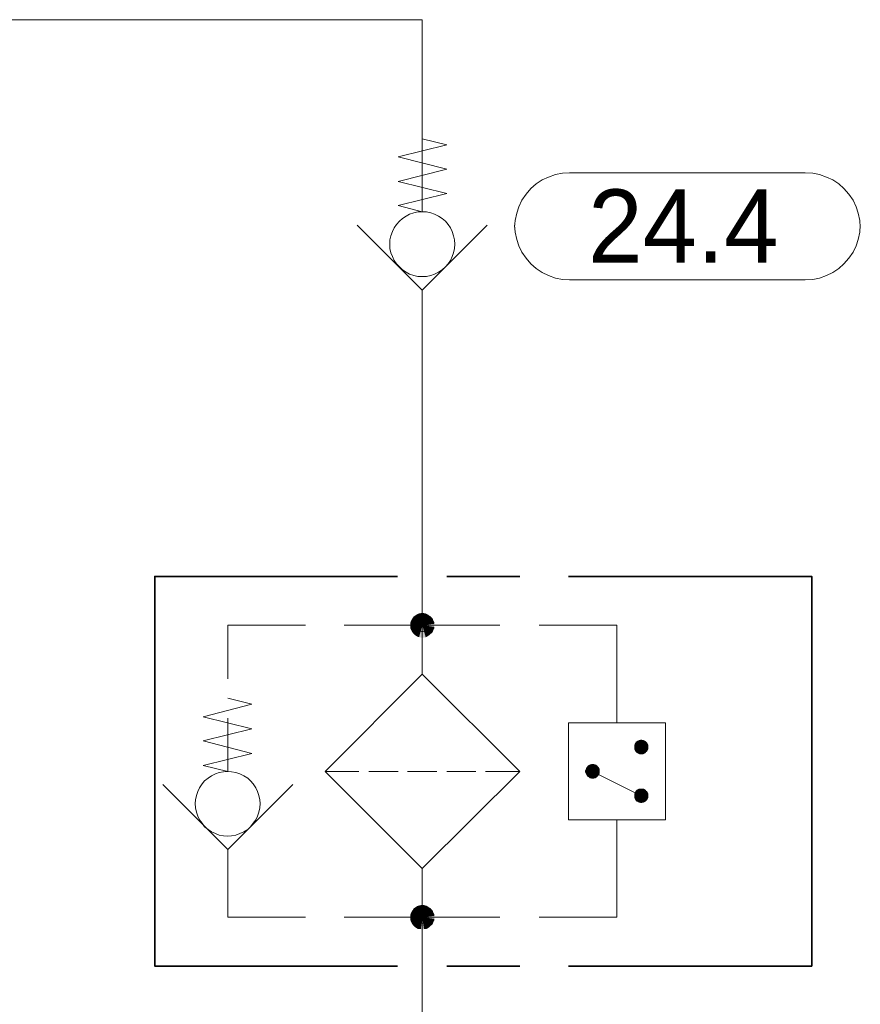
# Model space of a CAD drawing. Header units: millimetres. Extents: x 0 to 203, y 0 to 47.
# Tile 36 of 196: x 19.65 to 21.01, y 22.53 to 24.12. Entities that reach past the tile are written whole.
import ezdxf

# ---------------------------------------------------------------- set-up
doc = ezdxf.new("R2010")
doc.units = ezdxf.units.MM
for name, color, linetype in [('PDF_Geomertry', 7, 'Continuous'), ('PDF_Solid Fills', 7, 'Continuous'), ('PDF_Text', 7, 'Continuous')]:
    doc.layers.add(name, color=color, linetype=linetype)
doc.styles.add('PDF Arial', font='txt')

msp = doc.modelspace()

# ---------------------------------------------------------------- hatches: boundary and pattern name
at = {"layer": 'PDF_Solid Fills', "transparency": 33554559}
for points in [[(20.3015, 23.1374), (20.2863, 23.1493), (20.2876, 23.1513)], [(20.3015, 23.1374), (20.2876, 23.1513), (20.2896, 23.1526)], [(20.3015, 23.1374), (20.2896, 23.1526), (20.2918, 23.154)], [(20.3015, 23.1374), (20.2918, 23.154), (20.2937, 23.1554)], [(20.3015, 23.1374), (20.2937, 23.1554), (20.2965, 23.1563)], [(20.3015, 23.1374), (20.2965, 23.1563), (20.2993, 23.1568)], [(20.3015, 23.1374), (20.2993, 23.1568), (20.3015, 23.1568)], [(20.3015, 23.1374), (20.3043, 23.1568), (20.3071, 23.1563)], [(20.3015, 23.1374), (20.3015, 23.1568), (20.3043, 23.1568)], [(20.3015, 23.1374), (20.3071, 23.1563), (20.309, 23.1554)], [(20.3015, 23.1374), (20.309, 23.1554), (20.3113, 23.154)], [(20.3015, 23.1374), (20.3113, 23.154), (20.3132, 23.1526)], [(20.3015, 23.1374), (20.3132, 23.1526), (20.3154, 23.1513)], [(20.3015, 23.1374), (20.3154, 23.1513), (20.3174, 23.1493)], [(20.3015, 23.1374), (20.2821, 23.1396), (20.2826, 23.1424)], [(20.3015, 23.1374), (20.2821, 23.1374), (20.2821, 23.1396)], [(20.3015, 23.1374), (20.2821, 23.1346), (20.2821, 23.1374)], [(20.3015, 23.1374), (20.2826, 23.1318), (20.2821, 23.1346)], [(20.3015, 23.1374), (20.2826, 23.1424), (20.2835, 23.1443)], [(20.3015, 23.1374), (20.2835, 23.1299), (20.2826, 23.1318)], [(20.3015, 23.1374), (20.2835, 23.1443), (20.2849, 23.1471)], [(20.3015, 23.1374), (20.2849, 23.1271), (20.2835, 23.1299)], [(20.3015, 23.1374), (20.2849, 23.1471), (20.2863, 23.1493)], [(20.3015, 23.1374), (20.2863, 23.1249), (20.2849, 23.1271)], [(20.3015, 23.1374), (20.2876, 23.1235), (20.2863, 23.1249)], [(20.3015, 23.1374), (20.2896, 23.1215), (20.2876, 23.1235)], [(20.3015, 23.1374), (20.2918, 23.1201), (20.2896, 23.1215)], [(20.3015, 23.1374), (20.2937, 23.1188), (20.2918, 23.1201)], [(20.3015, 23.1374), (20.2965, 23.1179), (20.2937, 23.1188)], [(20.3015, 23.1374), (20.2993, 23.1174), (20.2965, 23.1179)], [(20.3015, 23.1374), (20.3015, 23.1174), (20.2993, 23.1174)], [(20.3015, 23.1374), (20.3174, 23.1493), (20.3188, 23.1471)], [(20.3015, 23.1374), (20.3188, 23.1471), (20.3196, 23.1443)], [(20.3015, 23.1374), (20.3196, 23.1443), (20.321, 23.1424)], [(20.3015, 23.1374), (20.321, 23.1424), (20.321, 23.1396)], [(20.3015, 23.1374), (20.321, 23.1396), (20.3215, 23.1374)], [(20.3015, 23.1374), (20.3043, 23.1174), (20.3015, 23.1174)], [(20.3015, 23.1374), (20.3071, 23.1179), (20.3043, 23.1174)], [(20.3015, 23.1374), (20.309, 23.1188), (20.3071, 23.1179)], [(20.3015, 23.1374), (20.3113, 23.1201), (20.309, 23.1188)], [(20.3015, 23.1374), (20.3132, 23.1215), (20.3113, 23.1201)], [(20.3015, 23.1374), (20.3154, 23.1235), (20.3132, 23.1215)], [(20.3015, 23.1374), (20.3174, 23.1249), (20.3154, 23.1235)], [(20.3015, 23.1374), (20.3188, 23.1271), (20.3174, 23.1249)], [(20.3015, 23.1374), (20.3196, 23.1299), (20.3188, 23.1271)], [(20.3015, 23.1374), (20.321, 23.1318), (20.3196, 23.1299)], [(20.3015, 23.1374), (20.321, 23.1346), (20.321, 23.1318)], [(20.3015, 23.1374), (20.3215, 23.1374), (20.321, 23.1346)], [(20.6549, 22.941), (20.6438, 22.9438), (20.6446, 22.9451)], [(20.6549, 22.941), (20.6438, 22.9424), (20.6438, 22.9438)], [(20.6549, 22.941), (20.6446, 22.9451), (20.6451, 22.9465)], [(20.6549, 22.941), (20.6451, 22.9465), (20.646, 22.9479)], [(20.6549, 22.941), (20.646, 22.9479), (20.6465, 22.9493)], [(20.6549, 22.941), (20.6465, 22.9493), (20.6479, 22.9499)], [(20.6549, 22.941), (20.6479, 22.9499), (20.6493, 22.9507)], [(20.6549, 22.941), (20.6493, 22.9507), (20.6507, 22.9512)], [(20.6549, 22.941), (20.6507, 22.9512), (20.6521, 22.9521)], [(20.6549, 22.941), (20.6521, 22.9521), (20.6535, 22.9521)], [(20.6549, 22.941), (20.6535, 22.9521), (20.6549, 22.9526)], [(20.6549, 22.941), (20.6549, 22.9526), (20.6571, 22.9521)], [(20.6549, 22.941), (20.6585, 22.9521), (20.6599, 22.9512)], [(20.6549, 22.941), (20.6571, 22.9521), (20.6585, 22.9521)], [(20.6549, 22.941), (20.6599, 22.9512), (20.6613, 22.9507)], [(20.6549, 22.941), (20.6613, 22.9507), (20.6626, 22.9499)], [(20.6549, 22.941), (20.6626, 22.9499), (20.6632, 22.9493)], [(20.6549, 22.941), (20.6632, 22.9493), (20.6646, 22.9479)], [(20.6549, 22.941), (20.6646, 22.9479), (20.6654, 22.9465)], [(20.6549, 22.941), (20.6654, 22.9465), (20.666, 22.9451)], [(20.6549, 22.941), (20.666, 22.9451), (20.6668, 22.9438)], [(20.6549, 22.941), (20.6668, 22.9438), (20.6668, 22.9424)], [(20.6549, 22.941), (20.6438, 22.941), (20.6438, 22.9424)], [(20.6549, 22.941), (20.6438, 22.9388), (20.6438, 22.941)], [(20.6549, 22.941), (20.6438, 22.9374), (20.6438, 22.9388)], [(20.6549, 22.941), (20.6446, 22.936), (20.6438, 22.9374)], [(20.6549, 22.941), (20.6451, 22.9346), (20.6446, 22.936)], [(20.6549, 22.941), (20.646, 22.9332), (20.6451, 22.9346)], [(20.6549, 22.941), (20.6465, 22.9326), (20.646, 22.9332)], [(20.6549, 22.941), (20.6479, 22.9313), (20.6465, 22.9326)], [(20.6549, 22.941), (20.6493, 22.9304), (20.6479, 22.9313)], [(20.6549, 22.941), (20.6507, 22.9299), (20.6493, 22.9304)], [(20.6549, 22.941), (20.6521, 22.929), (20.6507, 22.9299)], [(20.6549, 22.941), (20.6535, 22.929), (20.6521, 22.929)], [(20.6549, 22.941), (20.6549, 22.929), (20.6535, 22.929)], [(20.6549, 22.941), (20.6668, 22.9424), (20.6668, 22.941)], [(20.6549, 22.941), (20.6571, 22.929), (20.6549, 22.929)], [(20.6549, 22.941), (20.6585, 22.929), (20.6571, 22.929)], [(20.6549, 22.941), (20.6599, 22.9299), (20.6585, 22.929)], [(20.6549, 22.941), (20.6613, 22.9304), (20.6599, 22.9299)], [(20.6549, 22.941), (20.6626, 22.9313), (20.6613, 22.9304)], [(20.6549, 22.941), (20.6632, 22.9326), (20.6626, 22.9313)], [(20.6549, 22.941), (20.6646, 22.9332), (20.6632, 22.9326)], [(20.6549, 22.941), (20.6654, 22.9346), (20.6646, 22.9332)], [(20.6549, 22.941), (20.666, 22.936), (20.6654, 22.9346)], [(20.6549, 22.941), (20.6668, 22.9374), (20.666, 22.936)], [(20.6549, 22.941), (20.6668, 22.9388), (20.6668, 22.9374)], [(20.6549, 22.941), (20.6668, 22.941), (20.6668, 22.9388)], [(20.5765, 22.9013), (20.571, 22.9118), (20.5724, 22.9124)], [(20.5765, 22.9013), (20.5724, 22.9124), (20.5737, 22.9124)], [(20.5765, 22.9013), (20.5737, 22.9124), (20.5751, 22.9132)], [(20.5765, 22.9013), (20.5751, 22.9132), (20.5765, 22.9132)], [(20.5765, 22.9013), (20.5785, 22.9132), (20.5799, 22.9124)], [(20.5765, 22.9013), (20.5765, 22.9132), (20.5785, 22.9132)], [(20.5765, 22.9013), (20.5813, 22.9124), (20.5826, 22.9118)], [(20.5765, 22.9013), (20.5799, 22.9124), (20.5813, 22.9124)], [(20.5765, 22.9013), (20.5646, 22.9026), (20.5654, 22.904)], [(20.5765, 22.9013), (20.5646, 22.9013), (20.5646, 22.9026)], [(20.5765, 22.9013), (20.5646, 22.8999), (20.5646, 22.9013)], [(20.5765, 22.9013), (20.5654, 22.8985), (20.5646, 22.8999)], [(20.5765, 22.9013), (20.5654, 22.904), (20.566, 22.9063)], [(20.5765, 22.9013), (20.566, 22.8971), (20.5654, 22.8985)], [(20.5765, 22.9013), (20.566, 22.9063), (20.5668, 22.9076)], [(20.5765, 22.9013), (20.5668, 22.8957), (20.566, 22.8971)], [(20.5765, 22.9013), (20.5668, 22.9076), (20.5674, 22.9082)], [(20.5765, 22.9013), (20.5674, 22.8943), (20.5668, 22.8957)], [(20.5765, 22.9013), (20.5674, 22.9082), (20.5682, 22.9096)], [(20.5765, 22.9013), (20.5682, 22.8929), (20.5674, 22.8943)], [(20.5765, 22.9013), (20.5682, 22.9096), (20.5696, 22.911)], [(20.5765, 22.9013), (20.5696, 22.8924), (20.5682, 22.8929)], [(20.5765, 22.9013), (20.5696, 22.911), (20.571, 22.9118)], [(20.5765, 22.9013), (20.571, 22.891), (20.5696, 22.8924)], [(20.5765, 22.9013), (20.5724, 22.8901), (20.571, 22.891)], [(20.5765, 22.9013), (20.5737, 22.8901), (20.5724, 22.8901)], [(20.5765, 22.9013), (20.5751, 22.8896), (20.5737, 22.8901)], [(20.5765, 22.9013), (20.5765, 22.8896), (20.5751, 22.8896)], [(20.5765, 22.9013), (20.5826, 22.9118), (20.584, 22.911)], [(20.5765, 22.9013), (20.584, 22.911), (20.5849, 22.9096)], [(20.5765, 22.9013), (20.5849, 22.9096), (20.5863, 22.9082)], [(20.5765, 22.9013), (20.5863, 22.9082), (20.5868, 22.9076)], [(20.5765, 22.9013), (20.5868, 22.9076), (20.5876, 22.9063)], [(20.5765, 22.9013), (20.5876, 22.9063), (20.5882, 22.904)], [(20.5765, 22.9013), (20.5882, 22.904), (20.5882, 22.9026)], [(20.5765, 22.9013), (20.5882, 22.9026), (20.5882, 22.9013)], [(20.5765, 22.9013), (20.5785, 22.8896), (20.5765, 22.8896)], [(20.5765, 22.9013), (20.5799, 22.8901), (20.5785, 22.8896)], [(20.5765, 22.9013), (20.5813, 22.8901), (20.5799, 22.8901)], [(20.5765, 22.9013), (20.5826, 22.891), (20.5813, 22.8901)], [(20.5765, 22.9013), (20.584, 22.8924), (20.5826, 22.891)], [(20.5765, 22.9013), (20.5849, 22.8929), (20.584, 22.8924)], [(20.5765, 22.9013), (20.5863, 22.8943), (20.5849, 22.8929)], [(20.5765, 22.9013), (20.5868, 22.8957), (20.5863, 22.8943)], [(20.5765, 22.9013), (20.5876, 22.8971), (20.5868, 22.8957)], [(20.5765, 22.9013), (20.5882, 22.8985), (20.5876, 22.8971)], [(20.5765, 22.9013), (20.5882, 22.8999), (20.5882, 22.8985)], [(20.5765, 22.9013), (20.5882, 22.9013), (20.5882, 22.8999)], [(20.6549, 22.8618), (20.6438, 22.8651), (20.6446, 22.8665)], [(20.6549, 22.8618), (20.6438, 22.8638), (20.6438, 22.8651)], [(20.6549, 22.8618), (20.6446, 22.8665), (20.6451, 22.8679)], [(20.6549, 22.8618), (20.6451, 22.8679), (20.646, 22.8693)], [(20.6549, 22.8618), (20.646, 22.8693), (20.6465, 22.8701)], [(20.6549, 22.8618), (20.6465, 22.8701), (20.6479, 22.8715)], [(20.6549, 22.8618), (20.6479, 22.8715), (20.6493, 22.8721)], [(20.6549, 22.8618), (20.6493, 22.8721), (20.6507, 22.8729)], [(20.6549, 22.8618), (20.6507, 22.8729), (20.6521, 22.8735)], [(20.6549, 22.8618), (20.6521, 22.8735), (20.6535, 22.8735)], [(20.6549, 22.8618), (20.6535, 22.8735), (20.6549, 22.8735)], [(20.6549, 22.8618), (20.6585, 22.8735), (20.6599, 22.8729)], [(20.6549, 22.8618), (20.6571, 22.8735), (20.6585, 22.8735)], [(20.6549, 22.8618), (20.6549, 22.8735), (20.6571, 22.8735)], [(20.6549, 22.8618), (20.6599, 22.8729), (20.6613, 22.8721)], [(20.6549, 22.8618), (20.6613, 22.8721), (20.6626, 22.8715)], [(20.6549, 22.8618), (20.6626, 22.8715), (20.6632, 22.8701)], [(20.6549, 22.8618), (20.6632, 22.8701), (20.6646, 22.8693)], [(20.6549, 22.8618), (20.6646, 22.8693), (20.6654, 22.8679)], [(20.6549, 22.8618), (20.6654, 22.8679), (20.666, 22.8665)], [(20.6549, 22.8618), (20.666, 22.8665), (20.6668, 22.8651)], [(20.6549, 22.8618), (20.6668, 22.8651), (20.6668, 22.8638)], [(20.6549, 22.8618), (20.6438, 22.8618), (20.6438, 22.8638)], [(20.6549, 22.8618), (20.6438, 22.8604), (20.6438, 22.8618)], [(20.6549, 22.8618), (20.6438, 22.859), (20.6438, 22.8604)], [(20.6549, 22.8618), (20.6446, 22.8576), (20.6438, 22.859)], [(20.6549, 22.8618), (20.6451, 22.8563), (20.6446, 22.8576)], [(20.6549, 22.8618), (20.646, 22.8549), (20.6451, 22.8563)], [(20.6549, 22.8618), (20.6465, 22.8535), (20.646, 22.8549)], [(20.6549, 22.8618), (20.6479, 22.8526), (20.6465, 22.8535)], [(20.6549, 22.8618), (20.6493, 22.8521), (20.6479, 22.8526)], [(20.6549, 22.8618), (20.6507, 22.8513), (20.6493, 22.8521)], [(20.6549, 22.8618), (20.6521, 22.8507), (20.6507, 22.8513)], [(20.6549, 22.8618), (20.6535, 22.8507), (20.6521, 22.8507)], [(20.6549, 22.8618), (20.6549, 22.8499), (20.6535, 22.8507)], [(20.6549, 22.8618), (20.6668, 22.8638), (20.6668, 22.8618)], [(20.6549, 22.8618), (20.6571, 22.8507), (20.6549, 22.8499)], [(20.6549, 22.8618), (20.6585, 22.8507), (20.6571, 22.8507)], [(20.6549, 22.8618), (20.6599, 22.8513), (20.6585, 22.8507)], [(20.6549, 22.8618), (20.6613, 22.8521), (20.6599, 22.8513)], [(20.6549, 22.8618), (20.6626, 22.8526), (20.6613, 22.8521)], [(20.6549, 22.8618), (20.6632, 22.8535), (20.6626, 22.8526)], [(20.6549, 22.8618), (20.6646, 22.8549), (20.6632, 22.8535)], [(20.6549, 22.8618), (20.6654, 22.8563), (20.6646, 22.8549)], [(20.6549, 22.8618), (20.666, 22.8576), (20.6654, 22.8563)], [(20.6549, 22.8618), (20.6668, 22.859), (20.666, 22.8576)], [(20.6549, 22.8618), (20.6668, 22.8604), (20.6668, 22.859)], [(20.6549, 22.8618), (20.6668, 22.8618), (20.6668, 22.8604)], [(20.3015, 22.666), (20.2835, 22.6729), (20.2849, 22.6757)], [(20.3015, 22.666), (20.2849, 22.6757), (20.2863, 22.6776)], [(20.3015, 22.666), (20.2863, 22.6776), (20.2876, 22.6799)], [(20.3015, 22.666), (20.2876, 22.6799), (20.2896, 22.6813)], [(20.3015, 22.666), (20.2896, 22.6813), (20.2918, 22.6826)], [(20.3015, 22.666), (20.2918, 22.6826), (20.2937, 22.684)], [(20.3015, 22.666), (20.2937, 22.684), (20.2965, 22.6846)], [(20.3015, 22.666), (20.2965, 22.6846), (20.2993, 22.6854)], [(20.3015, 22.666), (20.2993, 22.6854), (20.3015, 22.6854)], [(20.3015, 22.666), (20.3043, 22.6854), (20.3071, 22.6846)], [(20.3015, 22.666), (20.3015, 22.6854), (20.3043, 22.6854)], [(20.3015, 22.666), (20.3071, 22.6846), (20.309, 22.684)], [(20.3015, 22.666), (20.309, 22.684), (20.3113, 22.6826)], [(20.3015, 22.666), (20.3113, 22.6826), (20.3132, 22.6813)], [(20.3015, 22.666), (20.3132, 22.6813), (20.3154, 22.6799)], [(20.3015, 22.666), (20.3154, 22.6799), (20.3174, 22.6776)], [(20.3015, 22.666), (20.3174, 22.6776), (20.3188, 22.6757)], [(20.3015, 22.666), (20.3188, 22.6757), (20.3196, 22.6729)], [(20.3015, 22.666), (20.2821, 22.6679), (20.2826, 22.6707)], [(20.3015, 22.666), (20.2821, 22.666), (20.2821, 22.6679)], [(20.3015, 22.666), (20.2821, 22.6632), (20.2821, 22.666)], [(20.3015, 22.666), (20.2826, 22.6604), (20.2821, 22.6632)], [(20.3015, 22.666), (20.2826, 22.6707), (20.2835, 22.6729)], [(20.3015, 22.666), (20.2835, 22.6582), (20.2826, 22.6604)], [(20.3015, 22.666), (20.2849, 22.6554), (20.2835, 22.6582)], [(20.3015, 22.666), (20.2863, 22.6535), (20.2849, 22.6554)], [(20.3015, 22.666), (20.2876, 22.6521), (20.2863, 22.6535)], [(20.3015, 22.666), (20.2896, 22.6499), (20.2876, 22.6521)], [(20.3015, 22.666), (20.2918, 22.6485), (20.2896, 22.6499)], [(20.3015, 22.666), (20.2937, 22.6471), (20.2918, 22.6485)], [(20.3015, 22.666), (20.2965, 22.6465), (20.2937, 22.6471)], [(20.3015, 22.666), (20.2993, 22.6465), (20.2965, 22.6465)], [(20.3015, 22.666), (20.3015, 22.6457), (20.2993, 22.6465)], [(20.3015, 22.666), (20.3196, 22.6729), (20.321, 22.6707)], [(20.3015, 22.666), (20.321, 22.6707), (20.321, 22.6679)], [(20.3015, 22.666), (20.321, 22.6679), (20.3215, 22.666)], [(20.3015, 22.666), (20.3043, 22.6465), (20.3015, 22.6457)], [(20.3015, 22.666), (20.3071, 22.6465), (20.3043, 22.6465)], [(20.3015, 22.666), (20.309, 22.6471), (20.3071, 22.6465)], [(20.3015, 22.666), (20.3113, 22.6485), (20.309, 22.6471)], [(20.3015, 22.666), (20.3132, 22.6499), (20.3113, 22.6485)], [(20.3015, 22.666), (20.3154, 22.6521), (20.3132, 22.6499)], [(20.3015, 22.666), (20.3174, 22.6535), (20.3154, 22.6521)], [(20.3015, 22.666), (20.3188, 22.6554), (20.3174, 22.6535)], [(20.3015, 22.666), (20.3196, 22.6582), (20.3188, 22.6554)], [(20.3015, 22.666), (20.321, 22.6604), (20.3196, 22.6582)], [(20.3015, 22.666), (20.321, 22.6632), (20.321, 22.6604)], [(20.3015, 22.666), (20.3215, 22.666), (20.321, 22.6632)]]:
    msp.add_hatch(color=256, dxfattribs=at).paths.add_polyline_path(points)

# ---------------------------------------------------------------- linework, layer by layer
at = {"layer": 'PDF_Geomertry', "lineweight": 15}
for points in [[(20.3015, 23.9229), (20.341, 23.9132), (20.2626, 23.8938), (20.341, 23.8735), (20.2626, 23.854), (20.341, 23.8346), (20.2626, 23.8151), (20.3015, 23.8049), (20.3015, 24.1151), (19.5868, 24.1151), (18.7535, 24.1151), (18.7535, 23.8049), (18.714, 23.8151), (18.7932, 23.8346), (18.714, 23.854), (18.7932, 23.8735), (18.714, 23.8938), (18.7932, 23.9132), (18.7535, 23.9229)], [(20.4062, 23.7832), (20.3015, 23.6785), (20.1965, 23.7832)], [(20.3015, 23.6785), (20.3015, 23.6479), (20.3015, 23.216), (20.3015, 23.0582)], [(19.9876, 23.0507), (19.9876, 23.1374), (20.1132, 23.1374)], [(20.1757, 23.1374), (20.3015, 23.1374), (20.4271, 23.1374)], [(20.4904, 23.1374), (20.616, 23.1374), (20.616, 22.9799)], [(19.9876, 23.0193), (20.0265, 23.0096), (19.9479, 22.9896), (20.0265, 22.9701), (19.9479, 22.9507), (20.0265, 22.9304), (19.9479, 22.911), (19.9876, 22.9013), (19.9876, 22.9874)], [(20.1993, 22.9013), (20.1446, 22.9013)], [(20.2626, 22.9013), (20.2154, 22.9013)], [(20.2779, 22.9013), (20.3251, 22.9013)], [(20.341, 22.9013), (20.3882, 22.9013)], [(20.459, 22.9013), (20.4035, 22.9013)], [(20.5765, 22.9013), (20.6549, 22.8618)], [(20.0924, 22.8799), (19.9876, 22.7749), (19.8826, 22.8799)], [(20.4904, 22.666), (20.616, 22.666), (20.616, 22.8229)], [(19.9876, 22.7749), (19.9876, 22.7443), (19.9876, 22.666), (20.1132, 22.666)], [(20.3015, 22.7443), (20.3015, 22.5868), (20.3015, 22.2763), (20.0813, 22.2763), (19.7751, 22.2763)], [(20.1757, 22.666), (20.3015, 22.666), (20.4271, 22.666)]]:
    msp.add_lwpolyline(points, dxfattribs=at)
for points in [[(20.9201, 23.8679), (20.9321, 23.8674), (20.9432, 23.8651), (20.9543, 23.861), (20.9646, 23.8563), (20.9743, 23.8499), (20.9826, 23.8424), (20.9904, 23.8332), (20.9974, 23.8235), (21.0021, 23.8132), (21.0057, 23.8026), (21.0085, 23.791), (21.009, 23.7799), (21.009, 23.7832), (21.0085, 23.7721), (21.0057, 23.7604), (21.0021, 23.7499), (20.9974, 23.7396), (20.9904, 23.7299), (20.9826, 23.7207), (20.9743, 23.7132), (20.9646, 23.7068), (20.9543, 23.7021), (20.9432, 23.6979), (20.9321, 23.6957), (20.9201, 23.6951), (20.5396, 23.6951), (20.5279, 23.6957), (20.5168, 23.6979), (20.5057, 23.7021), (20.4951, 23.7068), (20.4854, 23.7132), (20.4771, 23.7207), (20.4696, 23.7299), (20.4626, 23.7396), (20.4576, 23.7499), (20.4543, 23.7604), (20.4515, 23.7721), (20.4507, 23.7832), (20.4507, 23.7799), (20.4515, 23.791), (20.4543, 23.8026), (20.4576, 23.8132), (20.4626, 23.8235), (20.4696, 23.8332), (20.4771, 23.8424), (20.4854, 23.8499), (20.4951, 23.8563), (20.5057, 23.861), (20.5168, 23.8651), (20.5279, 23.8674), (20.5396, 23.8679), (20.9201, 23.8679)], [(20.3543, 23.7526), (20.3535, 23.7596), (20.3521, 23.766), (20.3501, 23.7729), (20.3474, 23.779), (20.3432, 23.7846), (20.339, 23.7896), (20.3335, 23.7943), (20.3279, 23.7979), (20.3215, 23.8013), (20.3154, 23.8035), (20.3085, 23.8049), (20.3015, 23.8049), (20.2946, 23.8049), (20.2882, 23.8035), (20.2812, 23.8013), (20.2757, 23.7979), (20.2696, 23.7943), (20.2646, 23.7896), (20.2599, 23.7846), (20.2563, 23.779), (20.2535, 23.7729), (20.2507, 23.766), (20.2493, 23.7596), (20.2493, 23.7526), (20.2493, 23.7457), (20.2507, 23.7388), (20.2535, 23.7326), (20.2563, 23.7263), (20.2599, 23.7207), (20.2646, 23.716), (20.2696, 23.711), (20.2757, 23.7076), (20.2812, 23.704), (20.2882, 23.7021), (20.2946, 23.7007), (20.3015, 23.7007), (20.3085, 23.7007), (20.3154, 23.7021), (20.3215, 23.704), (20.3279, 23.7076), (20.3335, 23.711), (20.339, 23.716), (20.3432, 23.7207), (20.3474, 23.7263), (20.3501, 23.7326), (20.3521, 23.7388), (20.3535, 23.7457), (20.3543, 23.7526)], [(20.3015, 23.0582), (20.459, 22.9013), (20.3015, 22.7443), (20.1446, 22.9013)], [(20.5376, 22.8229), (20.6946, 22.8229), (20.6946, 22.9799), (20.5376, 22.9799), (20.5376, 22.8229)], [(20.0396, 22.8493), (20.039, 22.8554), (20.0376, 22.8624), (20.0354, 22.8688), (20.0326, 22.8749), (20.0285, 22.8813), (20.0243, 22.886), (20.0196, 22.8901), (20.0132, 22.8943), (20.0071, 22.8971), (20.0007, 22.8993), (19.9937, 22.9007), (19.9876, 22.9013), (19.9807, 22.9007), (19.9738, 22.8993), (19.9674, 22.8971), (19.9613, 22.8943), (19.9557, 22.8901), (19.9501, 22.886), (19.946, 22.8813), (19.9418, 22.8749), (19.939, 22.8688), (19.9368, 22.8624), (19.9354, 22.8554), (19.9349, 22.8493), (19.9354, 22.8424), (19.9368, 22.8354), (19.939, 22.829), (19.9418, 22.8229), (19.946, 22.8174), (19.9501, 22.8118), (19.9557, 22.8076), (19.9613, 22.8035), (19.9674, 22.8007), (19.9738, 22.7985), (19.9807, 22.7971), (19.9876, 22.7965), (19.9937, 22.7971), (20.0007, 22.7985), (20.0071, 22.8007), (20.0132, 22.8035), (20.0196, 22.8076), (20.0243, 22.8118), (20.0285, 22.8174), (20.0326, 22.8229), (20.0354, 22.829), (20.0376, 22.8354), (20.039, 22.8424), (20.0396, 22.8493)]]:
    msp.add_lwpolyline(points, close=True, dxfattribs=at)
at = {"layer": 'PDF_Geomertry', "lineweight": 35}
for points in [[(20.2618, 22.5868), (19.8696, 22.5868), (19.8696, 23.216), (20.2618, 23.216)], [(20.341, 23.216), (20.459, 23.216)], [(20.5376, 23.216), (20.9307, 23.216), (20.9307, 22.5868), (20.5376, 22.5868)], [(20.459, 22.5868), (20.341, 22.5868)]]:
    msp.add_lwpolyline(points, dxfattribs=at)
at = {"layer": 'PDF_Geomertry', "lineweight": 0}
for points in [[(20.2918, 23.1374), (20.2918, 23.136), (20.2924, 23.1346), (20.2924, 23.1332), (20.2932, 23.1318), (20.2937, 23.1313), (20.2946, 23.1304), (20.296, 23.129), (20.2965, 23.1285), (20.2979, 23.1276), (20.2993, 23.1276), (20.3001, 23.1271), (20.3015, 23.1271), (20.3029, 23.1271), (20.3043, 23.1276), (20.3057, 23.1276), (20.3062, 23.1285), (20.3076, 23.129), (20.3085, 23.1304), (20.309, 23.1313), (20.3104, 23.1318), (20.3104, 23.1332), (20.3113, 23.1346), (20.3113, 23.136), (20.3113, 23.1374), (20.3113, 23.1382), (20.3113, 23.1396), (20.3104, 23.141), (20.3104, 23.1424), (20.309, 23.1429), (20.3085, 23.1443), (20.3076, 23.1451), (20.3062, 23.1457), (20.3057, 23.1465), (20.3043, 23.1465), (20.3029, 23.1471), (20.3015, 23.1471), (20.3001, 23.1471), (20.2993, 23.1465), (20.2979, 23.1465), (20.2965, 23.1457), (20.296, 23.1451), (20.2946, 23.1443), (20.2937, 23.1429), (20.2932, 23.1424), (20.2924, 23.141), (20.2924, 23.1396), (20.2918, 23.1382), (20.2918, 23.1374)], [(20.6493, 22.941), (20.6493, 22.9401), (20.6493, 22.9388), (20.6501, 22.9382), (20.6501, 22.9374), (20.6507, 22.9368), (20.6515, 22.936), (20.6521, 22.9354), (20.6529, 22.9354), (20.6535, 22.9346), (20.6543, 22.9346), (20.6549, 22.9346), (20.6562, 22.9346), (20.6571, 22.9346), (20.6576, 22.9354), (20.6585, 22.9354), (20.659, 22.936), (20.659, 22.9368), (20.6599, 22.9368), (20.6604, 22.9374), (20.6604, 22.9382), (20.6613, 22.9388), (20.6613, 22.9401), (20.6613, 22.941), (20.6613, 22.9415), (20.6613, 22.9424), (20.6604, 22.9429), (20.6604, 22.9438), (20.6599, 22.9443), (20.659, 22.9451), (20.6585, 22.9457), (20.6576, 22.9457), (20.6571, 22.9465), (20.6562, 22.9465), (20.6549, 22.9465), (20.6543, 22.9465), (20.6535, 22.9465), (20.6529, 22.9457), (20.6521, 22.9457), (20.6515, 22.9451), (20.6507, 22.9451), (20.6507, 22.9443), (20.6501, 22.9438), (20.6501, 22.9429), (20.6493, 22.9424), (20.6493, 22.9415), (20.6493, 22.941)], [(20.571, 22.9013), (20.571, 22.9007), (20.571, 22.8999), (20.571, 22.8993), (20.5715, 22.8985), (20.5724, 22.8979), (20.5724, 22.8971), (20.5729, 22.8965), (20.5737, 22.8965), (20.5743, 22.8957), (20.5751, 22.8957), (20.5757, 22.8957), (20.5765, 22.8957), (20.5771, 22.8957), (20.5785, 22.8957), (20.5793, 22.8957), (20.5799, 22.8965), (20.5807, 22.8971), (20.5813, 22.8979), (20.5821, 22.8985), (20.5821, 22.8993), (20.5826, 22.8999), (20.5826, 22.9007), (20.5826, 22.9013), (20.5826, 22.9021), (20.5826, 22.9026), (20.5821, 22.9035), (20.5821, 22.904), (20.5813, 22.9049), (20.5807, 22.9054), (20.5799, 22.9063), (20.5793, 22.9068), (20.5785, 22.9068), (20.5771, 22.9068), (20.5765, 22.9076), (20.5757, 22.9068), (20.5751, 22.9068), (20.5743, 22.9068), (20.5737, 22.9063), (20.5729, 22.9063), (20.5724, 22.9054), (20.5724, 22.9049), (20.5715, 22.904), (20.571, 22.9035), (20.571, 22.9026), (20.571, 22.9021), (20.571, 22.9013)], [(20.6493, 22.8618), (20.6493, 22.861), (20.6493, 22.8604), (20.6501, 22.8596), (20.6501, 22.859), (20.6507, 22.8582), (20.6507, 22.8576), (20.6515, 22.8576), (20.6521, 22.8568), (20.6529, 22.8568), (20.6535, 22.8563), (20.6543, 22.8563), (20.6549, 22.8563), (20.6562, 22.8563), (20.6571, 22.8563), (20.6576, 22.8568), (20.6585, 22.8568), (20.659, 22.8576), (20.6599, 22.8582), (20.6604, 22.859), (20.6604, 22.8596), (20.6613, 22.8604), (20.6613, 22.861), (20.6613, 22.8618), (20.6613, 22.8632), (20.6613, 22.8638), (20.6604, 22.8646), (20.6604, 22.8651), (20.6599, 22.866), (20.659, 22.866), (20.659, 22.8665), (20.6585, 22.8674), (20.6576, 22.8674), (20.6571, 22.8679), (20.6562, 22.8679), (20.6549, 22.8679), (20.6543, 22.8679), (20.6535, 22.8679), (20.6529, 22.8674), (20.6521, 22.8674), (20.6515, 22.8665), (20.6507, 22.866), (20.6501, 22.8651), (20.6501, 22.8646), (20.6493, 22.8638), (20.6493, 22.8632), (20.6493, 22.8618)], [(20.2918, 22.666), (20.2918, 22.6646), (20.2924, 22.6632), (20.2924, 22.6618), (20.2932, 22.6604), (20.2937, 22.6596), (20.2946, 22.659), (20.296, 22.6576), (20.2965, 22.6568), (20.2979, 22.6563), (20.2993, 22.6563), (20.3001, 22.6563), (20.3015, 22.6554), (20.3029, 22.6563), (20.3043, 22.6563), (20.3057, 22.6563), (20.3062, 22.6568), (20.3076, 22.6576), (20.3085, 22.659), (20.309, 22.6596), (20.3104, 22.6604), (20.3104, 22.6618), (20.3113, 22.6632), (20.3113, 22.6646), (20.3113, 22.666), (20.3113, 22.6665), (20.3113, 22.6679), (20.3104, 22.6693), (20.3104, 22.6707), (20.309, 22.6715), (20.3085, 22.6729), (20.3076, 22.6735), (20.3062, 22.6743), (20.3057, 22.6749), (20.3043, 22.6749), (20.3029, 22.6757), (20.3015, 22.6757), (20.3001, 22.6757), (20.2993, 22.6749), (20.2979, 22.6749), (20.2965, 22.6743), (20.296, 22.6735), (20.2946, 22.6729), (20.2937, 22.6715), (20.2932, 22.6707), (20.2924, 22.6693), (20.2924, 22.6679), (20.2918, 22.6665), (20.2918, 22.666)]]:
    msp.add_lwpolyline(points, close=True, dxfattribs=at)

# ---------------------------------------------------------------- texts
at = {"layer": 'PDF_Text', "insert": (20.5696, 23.7229), "char_height": 0.11811, "attachment_point": 7, "style": 'PDF Arial'}
msp.add_mtext('24.4', dxfattribs=at)

doc.saveas('drawing.dxf')
